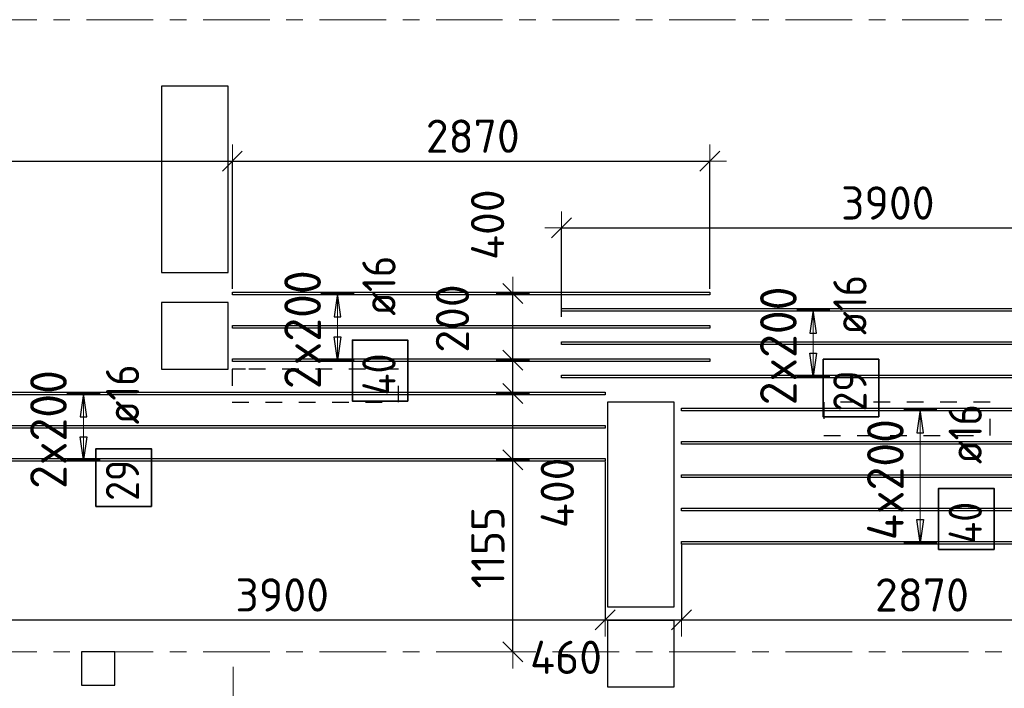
# Model space of a CAD drawing. Header units: metres. Extents: x -38 to 97, y -15 to 21.
# Tile 49 of 89: x 53.67 to 59.58, y 8.78 to 12.8. Entities that reach past the tile are written whole.
import ezdxf

# ---------------------------------------------------------------- set-up
doc = ezdxf.new("R2010")
doc.units = ezdxf.units.M
doc.header["$PDMODE"] = 65
for name, pattern in [('______11', [0.5, 0.4, -0.05, 0, -0.05]), ('______2', [0.0405, 0.03, -0.0105]), ('______5', [1.1, 0.8, -0.1, 0.1, -0.1])]:
    doc.linetypes.add(name, pattern=pattern)
for name, color, linetype, lineweight in [('XR$2$Осевая линия (1)', 7, '______5', 13), ('XR$4$Перекрытие (1)', 7, 'Continuous', 35), ('XR$4$Размерная линия (1)', 7, 'Continuous', 13)]:
    doc.layers.add(name, color=color, linetype=linetype, lineweight=lineweight)
doc.layers.add('XR$4$Арм.стержн.Доп. Арм верхн.зоны Х', color=7, linetype='Continuous', lineweight=35, true_color=0x8c8cff)
doc.layers.add('XR$5$Стена_ бетон несущ.', color=7, linetype='Continuous', lineweight=70, true_color=0xb4b496)
doc.styles.add('ISOCPEUR', font='txt')
doc.dimstyles.new('DIMSTYLE_3', dxfattribs={"dimtxt": 0.2, "dimasz": 0.2, "dimexe": 0, "dimexo": 0, "dimgap": 0.1, "dimtad": 2, "dimdec": 0, "dimlfac": 1000, "dimrnd": 5, "dimzin": 12, "dimdsep": 46, "dimtxsty": 'ISOCPEUR', "dimblk1": 'ALL_ML_STRICH', "dimblk2": 'ALL_ML_STRICH', "dimsah": 1, "dimcen": 0, "dimclrd": 7, "dimclre": 256, "dimclrt": 7, "dimadec": 0, "dimazin": 0, "dimtfac": 1, "dimtdec": 0, "dimtix": 1, "dimtmove": 2, "dimatfit": 3, "dimfxl": 0, "dimtzin": 0, "dimlwd": 0, "dimlwe": -3, "dimarcsym": 0})
doc.dimstyles.new('DIMSTYLE_33', dxfattribs={"dimtxt": 0.2, "dimasz": 0.2, "dimexe": 0, "dimexo": 0, "dimgap": 0.1, "dimtad": 2, "dimdec": 0, "dimlfac": 1000, "dimrnd": 5, "dimzin": 12, "dimdsep": 46, "dimtxsty": 'ISOCPEUR', "dimblk1": 'ALL_ML_STRICH', "dimblk2": 'ALL_ML_STRICH', "dimsah": 1, "dimcen": 0, "dimclrd": 7, "dimclre": 256, "dimclrt": 7, "dimadec": 0, "dimazin": 0, "dimtfac": 1, "dimtdec": 0, "dimtix": 1, "dimtmove": 2, "dimatfit": 3, "dimfxl": 0, "dimtvp": 1.2, "dimtzin": 0, "dimlwd": 0, "dimlwe": -3, "dimarcsym": 0})
doc.dimstyles.new('DIMSTYLE_34', dxfattribs={"dimtxt": 0.2, "dimasz": 0.2, "dimexe": 0, "dimexo": 0, "dimgap": 0.1, "dimtad": 0, "dimdec": 0, "dimlfac": 1000, "dimrnd": 5, "dimzin": 12, "dimdsep": 46, "dimtxsty": 'ISOCPEUR', "dimblk1": 'ALL_ML_STRICH', "dimblk2": 'ALL_ML_STRICH', "dimsah": 1, "dimcen": 0, "dimclrd": 7, "dimclre": 256, "dimclrt": 7, "dimadec": 0, "dimazin": 0, "dimtfac": 1, "dimtdec": 0, "dimtix": 1, "dimtmove": 2, "dimatfit": 3, "dimfxl": 0, "dimtvp": 1.2, "dimtzin": 0, "dimlwd": 0, "dimlwe": -3, "dimarcsym": 0})

# ---------------------------------------------------------------- blocks, each defined once
blk = doc.blocks.new('ALL_ML_STRICH')
at = {"color": 0, "linetype": 'ByBlock', "lineweight": -2}
for p, q in [((-0.3, -0.3), (0.3, 0.3)), ((0, -0.5), (0, 0.5)), ((-1, 0), (0.5, 0))]:
    blk.add_line(p, q, dxfattribs=at)
blk = doc.blocks.new('*D462')
at = {"layer": 'DEFPOINTS', "color": 7, "linetype": 'Continuous', "lineweight": 13, "transparency": 33554687}
for p in [(53.2853, 10.1615), (57.1853, 10.1615), (53.2853, 9.1921)]:
    blk.add_point(p, dxfattribs=at)
at = {"layer": 'XR$4$Размерная линия (1)', "color": 9, "linetype": 'Continuous', "lineweight": -2, "true_color": 0xc7c7c7, "transparency": 33554687}
for p, q in [((53.2853, 10.1415), (53.2853, 9.1921)), ((57.1853, 10.1415), (57.1853, 9.1921))]:
    blk.add_line(p, q, dxfattribs=at)
at = {"layer": 'XR$4$Размерная линия (1)', "color": 7, "linetype": 'Continuous', "lineweight": -2, "transparency": 33554687}
blk.add_line((53.2853, 9.1921), (57.1853, 9.1921), dxfattribs=at)
at = {"layer": 'XR$4$Размерная линия (1)', "color": 7, "linetype": 'Continuous', "lineweight": 13, "transparency": 33554687, "xscale": 0.2, "yscale": 0.2, "zscale": 0.2, "rotation": 180}
blk.add_blockref('ALL_ML_STRICH', (53.2853, 9.1921), dxfattribs=at)
at = {"layer": 'XR$4$Размерная линия (1)', "color": 7, "linetype": 'Continuous', "lineweight": 13, "transparency": 33554687, "xscale": 0.2, "yscale": 0.2, "zscale": 0.2}
blk.add_blockref('ALL_ML_STRICH', (57.1853, 9.1921), dxfattribs=at)
at = {"layer": 'XR$4$Размерная линия (1)', "color": 7, "linetype": 'Continuous', "lineweight": 13, "transparency": 33554687, "insert": (55.2453, 9.3421), "char_height": 0.2, "width": 0.8, "attachment_point": 5, "style": 'ISOCPEUR'}
blk.add_mtext('\\A1;{3900}', dxfattribs=at)
blk = doc.blocks.new('*D463')
at = {"layer": 'DEFPOINTS', "color": 7, "linetype": 'Continuous', "lineweight": 13, "transparency": 33554687}
for p in [(57.1853, 10.1615), (57.645, 9.6639), (57.1853, 9.1921)]:
    blk.add_point(p, dxfattribs=at)
at = {"layer": 'XR$4$Размерная линия (1)', "color": 9, "linetype": 'Continuous', "lineweight": -2, "true_color": 0xc7c7c7, "transparency": 33554687}
for p, q in [((57.1853, 10.1415), (57.1853, 9.1921)), ((57.645, 9.6439), (57.645, 9.1921))]:
    blk.add_line(p, q, dxfattribs=at)
at = {"layer": 'XR$4$Размерная линия (1)', "color": 7, "linetype": 'Continuous', "lineweight": -2, "transparency": 33554687}
blk.add_line((57.1853, 9.1921), (57.645, 9.1921), dxfattribs=at)
at = {"layer": 'XR$4$Размерная линия (1)', "color": 7, "linetype": 'Continuous', "lineweight": 13, "transparency": 33554687, "xscale": 0.2, "yscale": 0.2, "zscale": 0.2, "rotation": 180}
blk.add_blockref('ALL_ML_STRICH', (57.1853, 9.1921), dxfattribs=at)
at = {"layer": 'XR$4$Размерная линия (1)', "color": 7, "linetype": 'Continuous', "lineweight": 13, "transparency": 33554687, "xscale": 0.2, "yscale": 0.2, "zscale": 0.2}
blk.add_blockref('ALL_ML_STRICH', (57.645, 9.1921), dxfattribs=at)
at = {"layer": 'XR$4$Размерная линия (1)', "color": 7, "linetype": 'Continuous', "lineweight": 13, "transparency": 33554687, "insert": (56.9508, 8.9672), "char_height": 0.2, "width": 0.6, "attachment_point": 5, "style": 'ISOCPEUR'}
blk.add_mtext('\\A1;{460}', dxfattribs=at)
blk = doc.blocks.new('*D464')
at = {"layer": 'DEFPOINTS', "color": 7, "linetype": 'Continuous', "lineweight": 13, "transparency": 33554687}
for p in [(57.645, 9.6639), (60.515, 9.6639), (57.645, 9.1921)]:
    blk.add_point(p, dxfattribs=at)
at = {"layer": 'XR$4$Размерная линия (1)', "color": 9, "linetype": 'Continuous', "lineweight": -2, "true_color": 0xc7c7c7, "transparency": 33554687}
for p, q in [((57.645, 9.6439), (57.645, 9.1921)), ((60.515, 9.6439), (60.515, 9.1921))]:
    blk.add_line(p, q, dxfattribs=at)
at = {"layer": 'XR$4$Размерная линия (1)', "color": 7, "linetype": 'Continuous', "lineweight": -2, "transparency": 33554687}
blk.add_line((57.645, 9.1921), (60.515, 9.1921), dxfattribs=at)
at = {"layer": 'XR$4$Размерная линия (1)', "color": 7, "linetype": 'Continuous', "lineweight": 13, "transparency": 33554687, "xscale": 0.2, "yscale": 0.2, "zscale": 0.2, "rotation": 180}
blk.add_blockref('ALL_ML_STRICH', (57.645, 9.1921), dxfattribs=at)
at = {"layer": 'XR$4$Размерная линия (1)', "color": 7, "linetype": 'Continuous', "lineweight": 13, "transparency": 33554687, "xscale": 0.2, "yscale": 0.2, "zscale": 0.2}
blk.add_blockref('ALL_ML_STRICH', (60.515, 9.1921), dxfattribs=at)
at = {"layer": 'XR$4$Размерная линия (1)', "color": 7, "linetype": 'Continuous', "lineweight": 13, "transparency": 33554687, "insert": (59.09, 9.3421), "char_height": 0.2, "width": 0.8, "attachment_point": 5, "style": 'ISOCPEUR'}
blk.add_mtext('\\A1;{2870}', dxfattribs=at)
blk = doc.blocks.new('*D465')
at = {"layer": 'DEFPOINTS', "color": 7, "linetype": 'Continuous', "lineweight": 13, "transparency": 33554687}
for p in [(51.5, 12.3012), (51.5, 11.9497), (54.9456, 11.1615)]:
    blk.add_point(p, dxfattribs=at)
at = {"layer": 'XR$4$Размерная линия (1)', "color": 9, "linetype": 'Continuous', "lineweight": -2, "true_color": 0xc7c7c7, "transparency": 33554687}
for p, q in [((51.5, 12.2812), (51.5, 11.9497)), ((54.9456, 11.1815), (54.9456, 11.9497))]:
    blk.add_line(p, q, dxfattribs=at)
at = {"layer": 'XR$4$Размерная линия (1)', "color": 7, "linetype": 'Continuous', "lineweight": -2, "transparency": 33554687}
blk.add_line((51.5, 11.9497), (54.9456, 11.9497), dxfattribs=at)
at = {"layer": 'XR$4$Размерная линия (1)', "color": 7, "linetype": 'Continuous', "lineweight": 13, "transparency": 33554687, "xscale": 0.2, "yscale": 0.2, "zscale": 0.2, "rotation": 180}
blk.add_blockref('ALL_ML_STRICH', (51.5, 11.9497), dxfattribs=at)
at = {"layer": 'XR$4$Размерная линия (1)', "color": 7, "linetype": 'Continuous', "lineweight": 13, "transparency": 33554687, "xscale": 0.2, "yscale": 0.2, "zscale": 0.2}
blk.add_blockref('ALL_ML_STRICH', (54.9456, 11.9497), dxfattribs=at)
at = {"layer": 'XR$4$Размерная линия (1)', "color": 7, "linetype": 'Continuous', "lineweight": 13, "transparency": 33554687, "insert": (53.2128, 12.0997), "char_height": 0.2, "width": 0.8, "attachment_point": 5, "style": 'ISOCPEUR'}
blk.add_mtext('\\A1;{3445}', dxfattribs=at)
blk = doc.blocks.new('*D466')
at = {"layer": 'DEFPOINTS', "color": 7, "linetype": 'Continuous', "lineweight": 13, "transparency": 33554687}
for p in [(54.9456, 11.9497), (54.9456, 11.1615), (57.8156, 11.1615)]:
    blk.add_point(p, dxfattribs=at)
at = {"layer": 'XR$4$Размерная линия (1)', "color": 9, "linetype": 'Continuous', "lineweight": -2, "true_color": 0xc7c7c7, "transparency": 33554687}
for p, q in [((54.9456, 11.1815), (54.9456, 11.9497)), ((57.8156, 11.1815), (57.8156, 11.9497))]:
    blk.add_line(p, q, dxfattribs=at)
at = {"layer": 'XR$4$Размерная линия (1)', "color": 7, "linetype": 'Continuous', "lineweight": -2, "transparency": 33554687}
blk.add_line((54.9456, 11.9497), (57.8156, 11.9497), dxfattribs=at)
at = {"layer": 'XR$4$Размерная линия (1)', "color": 7, "linetype": 'Continuous', "lineweight": 13, "transparency": 33554687, "xscale": 0.2, "yscale": 0.2, "zscale": 0.2, "rotation": 180}
blk.add_blockref('ALL_ML_STRICH', (54.9456, 11.9497), dxfattribs=at)
at = {"layer": 'XR$4$Размерная линия (1)', "color": 7, "linetype": 'Continuous', "lineweight": 13, "transparency": 33554687, "xscale": 0.2, "yscale": 0.2, "zscale": 0.2}
blk.add_blockref('ALL_ML_STRICH', (57.8156, 11.9497), dxfattribs=at)
at = {"layer": 'XR$4$Размерная линия (1)', "color": 7, "linetype": 'Continuous', "lineweight": 13, "transparency": 33554687, "insert": (56.3906, 12.0997), "char_height": 0.2, "width": 0.8, "attachment_point": 5, "style": 'ISOCPEUR'}
blk.add_mtext('\\A1;{2870}', dxfattribs=at)
blk = doc.blocks.new('*D467')
at = {"layer": 'DEFPOINTS', "color": 7, "linetype": 'Continuous', "lineweight": 13, "transparency": 33554687}
for p in [(56.6353, 10.1535), (56.5441, 9), (56.6312, 9)]:
    blk.add_point(p, dxfattribs=at)
at = {"layer": 'XR$4$Размерная линия (1)', "color": 9, "linetype": 'Continuous', "lineweight": -2, "true_color": 0xc7c7c7, "transparency": 33554687}
for p, q in [((56.6153, 10.1535), (56.6312, 10.1535)), ((56.6312, 9), (56.6312, 9))]:
    blk.add_line(p, q, dxfattribs=at)
at = {"layer": 'XR$4$Размерная линия (1)', "color": 7, "linetype": 'Continuous', "lineweight": -2, "transparency": 33554687}
blk.add_line((56.6312, 9), (56.6312, 10.1535), dxfattribs=at)
at = {"layer": 'XR$4$Размерная линия (1)', "color": 7, "linetype": 'Continuous', "lineweight": 13, "transparency": 33554687, "xscale": 0.2, "yscale": 0.2, "zscale": 0.2}
for p, rotation in [((56.6312, 10.1535), 90), ((56.6312, 9), 270)]:
    blk.add_blockref('ALL_ML_STRICH', p, dxfattribs=dict(at, rotation=rotation))
at = {"layer": 'XR$4$Размерная линия (1)', "color": 7, "linetype": 'Continuous', "lineweight": 13, "transparency": 33554687, "insert": (56.4812, 9.6267), "char_height": 0.2, "width": 0.8, "attachment_point": 5, "rotation": 90, "style": 'ISOCPEUR'}
blk.add_mtext('\\A1;{1155}', dxfattribs=at)
blk = doc.blocks.new('*D468')
at = {"layer": 'DEFPOINTS', "color": 7, "linetype": 'Continuous', "lineweight": 13, "transparency": 33554687}
for p in [(56.6657, 10.5535), (56.6312, 10.1535), (56.6353, 10.1535)]:
    blk.add_point(p, dxfattribs=at)
at = {"layer": 'XR$4$Размерная линия (1)', "color": 9, "linetype": 'Continuous', "lineweight": -2, "true_color": 0xc7c7c7, "transparency": 33554687}
for p, q in [((56.6457, 10.5535), (56.6312, 10.5535)), ((56.6153, 10.1535), (56.6312, 10.1535))]:
    blk.add_line(p, q, dxfattribs=at)
at = {"layer": 'XR$4$Размерная линия (1)', "color": 7, "linetype": 'Continuous', "lineweight": -2, "transparency": 33554687}
blk.add_line((56.6312, 10.1535), (56.6312, 10.5535), dxfattribs=at)
at = {"layer": 'XR$4$Размерная линия (1)', "color": 7, "linetype": 'Continuous', "lineweight": 13, "transparency": 33554687, "xscale": 0.2, "yscale": 0.2, "zscale": 0.2}
for p, rotation in [((56.6312, 10.5535), 90), ((56.6312, 10.1535), 270)]:
    blk.add_blockref('ALL_ML_STRICH', p, dxfattribs=dict(at, rotation=rotation))
at = {"layer": 'XR$4$Размерная линия (1)', "color": 7, "linetype": 'Continuous', "lineweight": 13, "transparency": 33554687, "insert": (56.8986, 9.9559), "char_height": 0.2, "width": 0.6, "attachment_point": 5, "rotation": 90, "style": 'ISOCPEUR'}
blk.add_mtext('\\A1;{400}', dxfattribs=at)
blk = doc.blocks.new('*D469')
at = {"layer": 'DEFPOINTS', "color": 7, "linetype": 'Continuous', "lineweight": 13, "transparency": 33554687}
for p in [(56.5745, 10.7535), (56.6312, 10.5535), (56.6657, 10.5535)]:
    blk.add_point(p, dxfattribs=at)
at = {"layer": 'XR$4$Размерная линия (1)', "color": 9, "linetype": 'Continuous', "lineweight": -2, "true_color": 0xc7c7c7, "transparency": 33554687}
for p, q in [((56.5545, 10.7535), (56.6312, 10.7535)), ((56.6457, 10.5535), (56.6312, 10.5535))]:
    blk.add_line(p, q, dxfattribs=at)
at = {"layer": 'XR$4$Размерная линия (1)', "color": 7, "linetype": 'Continuous', "lineweight": -2, "transparency": 33554687}
blk.add_line((56.6312, 10.5535), (56.6312, 10.7535), dxfattribs=at)
at = {"layer": 'XR$4$Размерная линия (1)', "color": 7, "linetype": 'Continuous', "lineweight": 13, "transparency": 33554687, "xscale": 0.2, "yscale": 0.2, "zscale": 0.2}
for p, rotation in [((56.6312, 10.7535), 90), ((56.6312, 10.5535), 270)]:
    blk.add_blockref('ALL_ML_STRICH', p, dxfattribs=dict(at, rotation=rotation))
at = {"layer": 'XR$4$Размерная линия (1)', "color": 7, "linetype": 'Continuous', "lineweight": 13, "transparency": 33554687, "insert": (56.2683, 11.0037), "char_height": 0.2, "width": 0.6, "attachment_point": 5, "rotation": 90, "style": 'ISOCPEUR'}
blk.add_mtext('\\A1;{200}', dxfattribs=at)
blk = doc.blocks.new('*D470')
at = {"layer": 'DEFPOINTS', "color": 7, "linetype": 'Continuous', "lineweight": 13, "transparency": 33554687}
for p in [(56.5339, 11.1535), (56.5745, 10.7535), (56.6312, 10.7535)]:
    blk.add_point(p, dxfattribs=at)
at = {"layer": 'XR$4$Размерная линия (1)', "color": 9, "linetype": 'Continuous', "lineweight": -2, "true_color": 0xc7c7c7, "transparency": 33554687}
for p, q in [((56.6312, 11.1535), (56.6312, 11.1535)), ((56.5545, 10.7535), (56.6312, 10.7535))]:
    blk.add_line(p, q, dxfattribs=at)
at = {"layer": 'XR$4$Размерная линия (1)', "color": 7, "linetype": 'Continuous', "lineweight": -2, "transparency": 33554687}
blk.add_line((56.6312, 10.7535), (56.6312, 11.1535), dxfattribs=at)
at = {"layer": 'XR$4$Размерная линия (1)', "color": 7, "linetype": 'Continuous', "lineweight": 13, "transparency": 33554687, "xscale": 0.2, "yscale": 0.2, "zscale": 0.2}
for p, rotation in [((56.6312, 11.1535), 90), ((56.6312, 10.7535), 270)]:
    blk.add_blockref('ALL_ML_STRICH', p, dxfattribs=dict(at, rotation=rotation))
at = {"layer": 'XR$4$Размерная линия (1)', "color": 7, "linetype": 'Continuous', "lineweight": 13, "transparency": 33554687, "insert": (56.4797, 11.568), "char_height": 0.2, "width": 0.6, "attachment_point": 5, "rotation": 90, "style": 'ISOCPEUR'}
blk.add_mtext('\\A1;{400}', dxfattribs=at)
blk = doc.blocks.new('*D578')
at = {"layer": 'DEFPOINTS', "color": 7, "linetype": 'Continuous', "lineweight": 13, "transparency": 33554687}
for p in [(56.9245, 11.548), (56.9245, 10.9947), (60.8245, 10.9493)]:
    blk.add_point(p, dxfattribs=at)
at = {"layer": 'XR$4$Размерная линия (1)', "color": 9, "linetype": 'Continuous', "lineweight": -2, "true_color": 0xc7c7c7, "transparency": 33554687}
for p, q in [((56.9245, 11.0147), (56.9245, 11.548)), ((60.8245, 10.9693), (60.8245, 11.548))]:
    blk.add_line(p, q, dxfattribs=at)
at = {"layer": 'XR$4$Размерная линия (1)', "color": 7, "linetype": 'Continuous', "lineweight": -2, "transparency": 33554687}
blk.add_line((56.9245, 11.548), (60.8245, 11.548), dxfattribs=at)
at = {"layer": 'XR$4$Размерная линия (1)', "color": 7, "linetype": 'Continuous', "lineweight": 13, "transparency": 33554687, "xscale": 0.2, "yscale": 0.2, "zscale": 0.2, "rotation": 180}
blk.add_blockref('ALL_ML_STRICH', (56.9245, 11.548), dxfattribs=at)
at = {"layer": 'XR$4$Размерная линия (1)', "color": 7, "linetype": 'Continuous', "lineweight": 13, "transparency": 33554687, "xscale": 0.2, "yscale": 0.2, "zscale": 0.2}
blk.add_blockref('ALL_ML_STRICH', (60.8245, 11.548), dxfattribs=at)
at = {"layer": 'XR$4$Размерная линия (1)', "color": 7, "linetype": 'Continuous', "lineweight": 13, "transparency": 33554687, "insert": (58.8845, 11.698), "char_height": 0.2, "width": 0.8, "attachment_point": 5, "style": 'ISOCPEUR'}
blk.add_mtext('\\A1;{3900}', dxfattribs=at)

msp = doc.modelspace()

# ---------------------------------------------------------------- linework, layer by layer
at = {"layer": 'XR$2$Осевая линия (1)', "color": 253, "linetype": '______11', "lineweight": 13, "true_color": 0xa0a0a0, "transparency": 33554687}
for p, q in [((-2.63, 12.8), (62.6, 12.8)), ((-2.63, 9), (62.6, 9)), ((54.95, -3.39), (54.95, 8.98))]:
    msp.add_line(p, q, dxfattribs=at)
at = {"layer": 'XR$4$Арм.стержн.Доп. Арм верхн.зоны Х', "color": 253, "linetype": 'Continuous', "lineweight": -3, "true_color": 0xa0a0a0, "transparency": 33554687}
for p, q in [((55.5779, 11.1535), (55.4779, 11.1535)), ((55.5779, 11.1535), (55.6779, 11.1535)), ((58.437, 11.0559), (58.337, 11.0559)), ((58.437, 11.0559), (58.537, 11.0559)), ((55.5779, 10.7535), (55.4779, 10.7535)), ((55.5779, 10.7535), (55.6779, 10.7535)), ((58.437, 10.6559), (58.337, 10.6559)), ((58.437, 10.6559), (58.537, 10.6559)), ((54.0507, 10.5535), (53.9507, 10.5535)), ((54.0507, 10.5535), (54.1507, 10.5535)), ((59.08, 10.4559), (58.98, 10.4559)), ((59.08, 10.4559), (59.18, 10.4559)), ((54.0507, 10.1535), (53.9507, 10.1535)), ((54.0507, 10.1535), (54.1507, 10.1535)), ((59.08, 9.6559), (58.98, 9.6559)), ((59.08, 9.6559), (59.18, 9.6559))]:
    msp.add_line(p, q, dxfattribs=at)
at = {"layer": 'XR$4$Арм.стержн.Доп. Арм верхн.зоны Х', "color": 7, "linetype": 'Continuous', "lineweight": 25, "transparency": 33554687}
for p, q in [((55.5779, 11.1535), (55.5579, 11.0135)), ((55.5979, 11.0135), (55.5779, 11.1535)), ((55.5579, 11.0135), (55.5979, 11.0135)), ((58.437, 11.0559), (58.417, 10.9159)), ((58.457, 10.9159), (58.437, 11.0559)), ((55.5779, 10.7535), (55.5579, 10.8935)), ((55.5579, 10.8935), (55.5979, 10.8935)), ((55.5979, 10.8935), (55.5779, 10.7535)), ((58.417, 10.9159), (58.457, 10.9159)), ((58.437, 10.6559), (58.417, 10.7959)), ((58.417, 10.7959), (58.457, 10.7959)), ((58.457, 10.7959), (58.437, 10.6559)), ((54.0507, 10.5535), (54.0307, 10.4135)), ((54.0707, 10.4135), (54.0507, 10.5535)), ((59.08, 10.4559), (59.06, 10.3159)), ((59.1, 10.3159), (59.08, 10.4559)), ((54.0307, 10.4135), (54.0707, 10.4135)), ((59.06, 10.3159), (59.1, 10.3159)), ((54.0507, 10.1535), (54.0307, 10.2935)), ((54.0307, 10.2935), (54.0707, 10.2935)), ((54.0707, 10.2935), (54.0507, 10.1535)), ((59.08, 9.6559), (59.06, 9.7959)), ((59.06, 9.7959), (59.1, 9.7959)), ((59.1, 9.7959), (59.08, 9.6559))]:
    msp.add_line(p, q, dxfattribs=at)
at = {"layer": 'XR$4$Арм.стержн.Доп. Арм верхн.зоны Х', "color": 7, "linetype": 'Continuous', "lineweight": 13, "transparency": 33554687}
for p, q in [((55.5779, 11.1535), (55.5779, 11.1535)), ((55.5779, 10.7535), (55.5779, 11.1535)), ((58.437, 11.0559), (58.437, 11.0559)), ((58.437, 10.6559), (58.437, 11.0559)), ((55.5779, 10.7535), (55.5779, 10.7535)), ((58.437, 10.6559), (58.437, 10.6559)), ((54.0507, 10.5535), (54.0507, 10.5535)), ((54.0507, 10.1535), (54.0507, 10.5535)), ((59.08, 10.4559), (59.08, 10.4559)), ((59.08, 9.6559), (59.08, 10.4559)), ((54.0507, 10.1535), (54.0507, 10.1535)), ((59.08, 9.6559), (59.08, 9.6559))]:
    msp.add_line(p, q, dxfattribs=at)
at = {"layer": 'XR$4$Арм.стержн.Доп. Арм верхн.зоны Х', "color": 7, "linetype": 'Continuous', "lineweight": 25, "transparency": 33554687}
for points in [[(54.9456, 11.1615), (57.8156, 11.1615), (57.8156, 11.1455), (54.9456, 11.1455), (54.9456, 11.1615)], [(60.8245, 11.0479), (56.9245, 11.0479), (56.9245, 11.0639), (60.8245, 11.0639), (60.8245, 11.0479)], [(54.9456, 10.9615), (57.8156, 10.9615), (57.8156, 10.9455), (54.9456, 10.9455), (54.9456, 10.9615)], [(60.8245, 10.8479), (56.9245, 10.8479), (56.9245, 10.8639), (60.8245, 10.8639), (60.8245, 10.8479)], [(54.9456, 10.7615), (57.8156, 10.7615), (57.8156, 10.7455), (54.9456, 10.7455), (54.9456, 10.7615)], [(60.8245, 10.6479), (56.9245, 10.6479), (56.9245, 10.6639), (60.8245, 10.6639), (60.8245, 10.6479)], [(57.1853, 10.5455), (53.2853, 10.5455), (53.2853, 10.5615), (57.1853, 10.5615), (57.1853, 10.5455)], [(57.645, 10.4639), (60.515, 10.4639), (60.515, 10.4479), (57.645, 10.4479), (57.645, 10.4639)], [(57.1853, 10.3455), (53.2853, 10.3455), (53.2853, 10.3615), (57.1853, 10.3615), (57.1853, 10.3455)], [(57.645, 10.2639), (60.515, 10.2639), (60.515, 10.2479), (57.645, 10.2479), (57.645, 10.2639)], [(57.1853, 10.1455), (53.2853, 10.1455), (53.2853, 10.1615), (57.1853, 10.1615), (57.1853, 10.1455)], [(57.645, 10.0639), (60.515, 10.0639), (60.515, 10.0479), (57.645, 10.0479), (57.645, 10.0639)], [(57.645, 9.8639), (60.515, 9.8639), (60.515, 9.8479), (57.645, 9.8479), (57.645, 9.8639)], [(57.645, 9.6639), (60.515, 9.6639), (60.515, 9.6479), (57.645, 9.6479), (57.645, 9.6639)]]:
    msp.add_lwpolyline(points, dxfattribs=at)
at = {"layer": 'XR$4$Арм.стержн.Доп. Арм верхн.зоны Х', "color": 7, "linetype": 'Continuous', "lineweight": 35, "transparency": 33554687}
for points in [[(56.0001, 10.5075), (56.0001, 10.8742), (55.6668, 10.8742), (55.6668, 10.5075), (56.0001, 10.5075)], [(58.8303, 10.4118), (58.8303, 10.7584), (58.497, 10.7584), (58.497, 10.4118), (58.8303, 10.4118)], [(54.4591, 9.8743), (54.4591, 10.221), (54.1257, 10.221), (54.1257, 9.8743), (54.4591, 9.8743)], [(59.5233, 9.6159), (59.5233, 9.9826), (59.19, 9.9826), (59.19, 9.6159), (59.5233, 9.6159)]]:
    msp.add_lwpolyline(points, dxfattribs=at)
at = {"layer": 'XR$4$Перекрытие (1)', "color": 7, "linetype": 'Continuous', "lineweight": 25, "transparency": 33554687}
for p, q in [((54.5206, 12.4003), (54.5206, 11.2803)), ((54.9206, 12.4003), (54.5206, 12.4003)), ((54.9206, 11.2803), (54.9206, 12.4003)), ((54.5206, 11.2803), (54.9206, 11.2803)), ((54.5206, 11.1002), (54.5206, 10.7002)), ((54.9206, 11.1002), (54.5206, 11.1002)), ((54.9206, 10.7002), (54.9206, 11.1002)), ((54.5206, 10.7002), (54.9206, 10.7002)), ((57.2005, 10.5002), (57.2005, 9.2702)), ((57.6005, 10.5002), (57.2005, 10.5002)), ((57.6005, 9.2702), (57.6005, 10.5002)), ((57.2005, 9.2702), (57.6005, 9.2702)), ((57.6005, 9.1893), (57.2005, 9.1892)), ((57.2005, 9.1892), (57.2005, 8.7892)), ((57.6005, 8.7893), (57.6005, 9.1893)), ((54.24, 9.0003), (54.04, 9.0002)), ((54.04, 9.0002), (54.04, 8.8002)), ((54.24, 8.8003), (54.24, 9.0003)), ((54.04, 8.8002), (54.24, 8.8003)), ((57.2005, 8.7892), (57.6005, 8.7893))]:
    msp.add_line(p, q, dxfattribs=at)
at = {"layer": 'XR$5$Стена_ бетон несущ.', "color": 253, "linetype": '______2', "lineweight": -3, "true_color": 0xa0a0a0, "transparency": 33554687}
for p, q in [((55.025, 10.7), (54.945, 10.7)), ((54.945, 10.7), (54.945, 10.5)), ((55.945, 10.7), (55.025, 10.7)), ((55.945, 10.5), (55.945, 10.7)), ((54.945, 10.5), (55.945, 10.5)), ((59.4996, 10.5), (58.4996, 10.5)), ((58.4996, 10.5), (58.4996, 10.3)), ((59.4996, 10.3), (59.4996, 10.5)), ((58.4996, 10.3), (59.4996, 10.3))]:
    msp.add_line(p, q, dxfattribs=at)

# ---------------------------------------------------------------- texts
at = {"layer": 'XR$4$Арм.стержн.Доп. Арм верхн.зоны Х', "color": 7, "linetype": 'Continuous', "lineweight": 25, "transparency": 33554687, "char_height": 0.2, "attachment_point": 7, "rotation": 90, "style": 'ISOCPEUR'}
for s, insert, width in [('\\W0.89; ø16 ', (55.9268, 10.9075), 0.749105), ('\\W0.89; ø16 ', (58.757, 10.7918), 0.749105), ('\\W0.88;40', (55.9268, 10.5409), 0.387995), ('\\W0.89; ø16 ', (54.3857, 10.2543), 0.749105), ('\\W0.87;29', (58.757, 10.4451), 0.367208), ('\\W0.89; ø16 ', (59.45, 10.0159), 0.749105), ('\\W0.87;29', (54.3857, 9.9077), 0.367208), ('\\W0.88;40', (59.45, 9.6492), 0.387995)]:
    msp.add_mtext(s, dxfattribs=dict(at, insert=insert, width=width))
at = {"layer": 'XR$4$Арм.стержн.Доп. Арм верхн.зоны Х', "color": 7, "linetype": 'Continuous', "lineweight": 13, "transparency": 33554687, "char_height": 0.22, "attachment_point": 7, "rotation": 90, "style": 'ISOCPEUR'}
for s, insert, width in [('\\W0.95;2x200', (55.4779, 10.5795), 0.873359), ('\\W0.95;2x200', (58.337, 10.4819), 0.873359), ('\\W0.95;2x200', (53.9507, 9.9795), 0.873359), ('\\W0.95;4x200', (58.98, 9.6709), 0.895564)]:
    msp.add_mtext(s, dxfattribs=dict(at, insert=insert, width=width))

# ---------------------------------------------------------------- dimensions: what is measured, and where the dimension line sits
at = {"layer": 'XR$4$Размерная линия (1)', "color": 7, "linetype": 'Continuous', "lineweight": 13, "transparency": 33554687}
for base, p1, p2, dimstyle, picture, middle in [((54.9456, 11.9497), (51.5, 12.2812), (54.9456, 11.1815), 'DIMSTYLE_3', '*D465', (53.2128, 12.0997)), ((57.8156, 11.9497), (54.9456, 11.1815), (57.8156, 11.1815), 'DIMSTYLE_3', '*D466', (56.3906, 12.0997)), ((60.8245, 11.548), (56.9245, 11.0147), (60.8245, 10.9693), 'DIMSTYLE_3', '*D578', (58.8845, 11.698)), ((57.1853, 9.1921), (53.2853, 10.1415), (57.1853, 10.1415), 'DIMSTYLE_3', '*D462', (55.2453, 9.3421)), ((57.645, 9.1921), (57.1853, 10.1415), (57.645, 9.6439), 'DIMSTYLE_34', '*D463', (56.9508, 8.9672)), ((60.515, 9.1921), (57.645, 9.6439), (60.515, 9.6439), 'DIMSTYLE_3', '*D464', (59.09, 9.3421))]:
    dim = msp.add_linear_dim(base=base, p1=p1, p2=p2, dimstyle=dimstyle, override={"dimpost": '<>', "dimclrd": 7, "dimclre": 9, "dimclrt": 7, "dimlwd": 0, "dimlwe": 65533}, dxfattribs=at)
    dim.commit()
    dim.dimension.update_dxf_attribs({"geometry": picture, "text_midpoint": middle, "dimtype": 160})
for base, p1, p2, dimstyle, picture, middle in [((56.6312, 11.1535), (56.5545, 10.7535), (56.6312, 11.1535), 'DIMSTYLE_33', '*D470', (56.4797, 11.568)), ((56.6312, 10.7535), (56.6457, 10.5535), (56.5545, 10.7535), 'DIMSTYLE_33', '*D469', (56.2683, 11.0037)), ((56.6312, 10.5535), (56.6153, 10.1535), (56.6457, 10.5535), 'DIMSTYLE_34', '*D468', (56.8986, 9.9559)), ((56.63124, 10.15349), (56.63124, 9), (56.6153, 10.15349), 'DIMSTYLE_3', '*D467', (56.48124, 9.62674))]:
    dim = msp.add_linear_dim(base=base, p1=p1, p2=p2, angle=90, dimstyle=dimstyle, override={"dimpost": '<>', "dimclrd": 7, "dimclre": 9, "dimclrt": 7, "dimlwd": 0, "dimlwe": 65533}, dxfattribs=at)
    dim.commit()
    dim.dimension.update_dxf_attribs({"geometry": picture, "text_midpoint": middle, "dimtype": 160})

doc.saveas('drawing.dxf')
